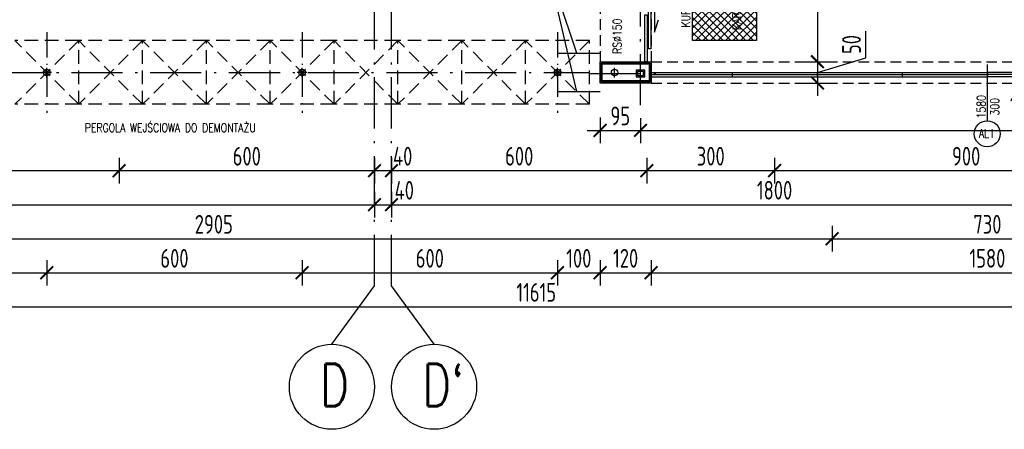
# Model space of a CAD drawing. Extents: x 153948 to 285449, y -89387 to -60195.
# Tile 26 of 100: x 253287 to 255600, y -87017 to -86054. Entities that reach past the tile are written whole.
import ezdxf
from ezdxf.enums import TextEntityAlignment as Align

# ---------------------------------------------------------------- set-up
doc = ezdxf.new("R2010")
doc.units = 0
doc.header["$LTSCALE"] = 100
doc.header["$MEASUREMENT"] = 0
doc.header["$PDMODE"] = 1
for name, pattern in [('ACAD_ISO10W100', [18.5, 12, -3, 0.5, -3]), ('DASHED2', [0.375, 0.25, -0.125]), ('HIDDEN2', [4.7625, 3.175, -1.5875])]:
    doc.linetypes.add(name, pattern=pattern)
doc.layers.get('0').update_dxf_attribs({"linetype": 'CONTINUOUS'})
doc.layers.get('DEFPOINTS').update_dxf_attribs({"linetype": 'CONTINUOUS'})
for name, color, linetype in [('ALUMINIUM', 5, 'CONTINUOUS'), ('K-STA', 2, 'CONTINUOUS'), ('NADPROŻA', 8, 'DASHED2'), ('OSIE', 8, 'ACAD_ISO10W100'), ('R-----OP', 2, 'CONTINUOUS'), ('RYNNY', 2, 'CONTINUOUS'), ('TEXT1', 2, 'CONTINUOUS'), ('WIDOK', 11, 'CONTINUOUS'), ('WYMIARY', 1, 'CONTINUOUS')]:
    doc.layers.add(name, color=color, linetype=linetype)
doc.layers.add('PANELE', color=3, linetype='CONTINUOUS', lineweight=30)
doc.styles.add('DYBY-NORMALNY-0-8-N', font='ROMANS.SHX', dxfattribs={"width": 0.8})
doc.styles.add('STYLE2', font='isocp.shx', dxfattribs={"width": 0.8})
doc.styles.add('TXT3', font='SIMPLEX.SHX', dxfattribs={"width": 0.75, "height": 40})
doc.dimstyles.new('KRESKI_100', dxfattribs={"dimscale": 20, "dimtxt": 2.2, "dimasz": 1.5, "dimexe": 1.5, "dimexo": 1.5, "dimgap": 0.6, "dimtad": 1, "dimdec": 1, "dimrnd": 0.5, "dimdsep": 46, "dimtxsty": 'STYLE2', "dimblk1": 'ARCHTICK', "dimblk2": 'ARCHTICK', "dimsah": 1, "dimcen": 2.5, "dimdle": 1.5, "dimclrd": 10, "dimclre": 10, "dimclrt": 15, "dimadec": 0, "dimazin": 0, "dimtfac": 1, "dimtdec": 1, "dimtmove": 1, "dimatfit": 3, "dimldrblk": 'ARCHTICK', "dimfxl": 1.5, "dimfxlon": 1, "dimtolj": 1, "dimtzin": 0, "dimarcsym": 0})

# ---------------------------------------------------------------- blocks, each defined once
blk = doc.blocks.new('_ARCHTICK')
at = {"color": 0, "linetype": 'ByBlock', "const_width": 0.15}
blk.add_lwpolyline([(-0.5, -0.5), (0.5, 0.5)], dxfattribs=at)
blk = doc.blocks.new('*D20')
at = {"layer": 'DEFPOINTS', "color": 0, "ltscale": 0.1, "transparency": 16777216}
for p in [(248692.9, -85703), (260307.9, -85703), (260307.9, -86729)]:
    blk.add_point(p, dxfattribs=at)
at = {"layer": 'WYMIARY', "color": 10, "lineweight": -2, "ltscale": 0.1, "transparency": 16777216}
for p, q in [((248692.9, -86699), (248692.9, -86759)), ((260307.9, -86699), (260307.9, -86759)), ((248662.9, -86729), (260337.9, -86729))]:
    blk.add_line(p, q, dxfattribs=at)
at = {"layer": 'WYMIARY', "color": 10, "lineweight": -2, "ltscale": 0.1, "transparency": 16777216, "xscale": 30, "yscale": 30, "zscale": 30, "rotation": 180}
blk.add_blockref('_ARCHTICK', (248692.9, -86729), dxfattribs=at)
at = {"layer": 'WYMIARY', "color": 10, "lineweight": -2, "ltscale": 0.1, "transparency": 16777216, "xscale": 30, "yscale": 30, "zscale": 30}
blk.add_blockref('_ARCHTICK', (260307.9, -86729), dxfattribs=at)
at = {"layer": 'WYMIARY', "color": 15, "ltscale": 0.1, "transparency": 16777216, "insert": (254500.4, -86695), "char_height": 44, "attachment_point": 5, "style": 'STYLE2'}
blk.add_mtext('\\A1;11615', dxfattribs=at)
blk = doc.blocks.new('*D22')
at = {"layer": 'DEFPOINTS', "color": 0, "ltscale": 0.1, "transparency": 16777216}
for p in [(252750.4, -86569), (253350.4, -86569), (253350.4, -86649)]:
    blk.add_point(p, dxfattribs=at)
at = {"layer": 'WYMIARY', "color": 10, "lineweight": -2, "ltscale": 0.1, "transparency": 16777216}
for p, q in [((252750.4, -86619), (252750.4, -86679)), ((253350.4, -86619), (253350.4, -86679)), ((252720.4, -86649), (253380.4, -86649))]:
    blk.add_line(p, q, dxfattribs=at)
at = {"layer": 'WYMIARY', "color": 10, "lineweight": -2, "ltscale": 0.1, "transparency": 16777216, "xscale": 30, "yscale": 30, "zscale": 30, "rotation": 180}
blk.add_blockref('_ARCHTICK', (252750.4, -86649), dxfattribs=at)
at = {"layer": 'WYMIARY', "color": 10, "lineweight": -2, "ltscale": 0.1, "transparency": 16777216, "xscale": 30, "yscale": 30, "zscale": 30}
blk.add_blockref('_ARCHTICK', (253350.4, -86649), dxfattribs=at)
at = {"layer": 'WYMIARY', "color": 15, "ltscale": 0.1, "transparency": 16777216, "insert": (253050.4, -86615), "char_height": 44, "attachment_point": 5, "style": 'STYLE2'}
blk.add_mtext('\\A1;600', dxfattribs=at)
blk = doc.blocks.new('*D23')
at = {"layer": 'DEFPOINTS', "color": 0, "ltscale": 0.1, "transparency": 16777216}
for p in [(253350.4, -86569), (253950.4, -86569), (253950.4, -86649)]:
    blk.add_point(p, dxfattribs=at)
at = {"layer": 'WYMIARY', "color": 10, "lineweight": -2, "ltscale": 0.1, "transparency": 16777216}
for p, q in [((253350.4, -86619), (253350.4, -86679)), ((253950.4, -86619), (253950.4, -86679)), ((253320.4, -86649), (253980.4, -86649))]:
    blk.add_line(p, q, dxfattribs=at)
at = {"layer": 'WYMIARY', "color": 10, "lineweight": -2, "ltscale": 0.1, "transparency": 16777216, "xscale": 30, "yscale": 30, "zscale": 30, "rotation": 180}
blk.add_blockref('_ARCHTICK', (253350.4, -86649), dxfattribs=at)
at = {"layer": 'WYMIARY', "color": 10, "lineweight": -2, "ltscale": 0.1, "transparency": 16777216, "xscale": 30, "yscale": 30, "zscale": 30}
blk.add_blockref('_ARCHTICK', (253950.4, -86649), dxfattribs=at)
at = {"layer": 'WYMIARY', "color": 15, "ltscale": 0.1, "transparency": 16777216, "insert": (253650.4, -86615), "char_height": 44, "attachment_point": 5, "style": 'STYLE2'}
blk.add_mtext('\\A1;600', dxfattribs=at)
blk = doc.blocks.new('*D24')
at = {"layer": 'DEFPOINTS', "color": 0, "ltscale": 0.1, "transparency": 16777216}
for p in [(253950.4, -86569), (254550.4, -86569), (254550.4, -86649)]:
    blk.add_point(p, dxfattribs=at)
at = {"layer": 'WYMIARY', "color": 10, "lineweight": -2, "ltscale": 0.1, "transparency": 16777216}
for p, q in [((253950.4, -86619), (253950.4, -86679)), ((254550.4, -86619), (254550.4, -86679)), ((253920.4, -86649), (254580.4, -86649))]:
    blk.add_line(p, q, dxfattribs=at)
at = {"layer": 'WYMIARY', "color": 10, "lineweight": -2, "ltscale": 0.1, "transparency": 16777216, "xscale": 30, "yscale": 30, "zscale": 30, "rotation": 180}
blk.add_blockref('_ARCHTICK', (253950.4, -86649), dxfattribs=at)
at = {"layer": 'WYMIARY', "color": 10, "lineweight": -2, "ltscale": 0.1, "transparency": 16777216, "xscale": 30, "yscale": 30, "zscale": 30}
blk.add_blockref('_ARCHTICK', (254550.4, -86649), dxfattribs=at)
at = {"layer": 'WYMIARY', "color": 15, "ltscale": 0.1, "transparency": 16777216, "insert": (254250.4, -86615), "char_height": 44, "attachment_point": 5, "style": 'STYLE2'}
blk.add_mtext('\\A1;600', dxfattribs=at)
blk = doc.blocks.new('*D25')
at = {"layer": 'DEFPOINTS', "color": 0, "ltscale": 0.1, "transparency": 16777216}
for p in [(254550.4, -86569), (254650.4, -86569), (254650.4, -86649)]:
    blk.add_point(p, dxfattribs=at)
at = {"layer": 'WYMIARY', "color": 10, "lineweight": -2, "ltscale": 0.1, "transparency": 16777216}
for p, q in [((254550.4, -86619), (254550.4, -86679)), ((254650.4, -86619), (254650.4, -86679)), ((254520.4, -86649), (254680.4, -86649))]:
    blk.add_line(p, q, dxfattribs=at)
at = {"layer": 'WYMIARY', "color": 10, "lineweight": -2, "ltscale": 0.1, "transparency": 16777216, "xscale": 30, "yscale": 30, "zscale": 30, "rotation": 180}
blk.add_blockref('_ARCHTICK', (254550.4, -86649), dxfattribs=at)
at = {"layer": 'WYMIARY', "color": 10, "lineweight": -2, "ltscale": 0.1, "transparency": 16777216, "xscale": 30, "yscale": 30, "zscale": 30}
blk.add_blockref('_ARCHTICK', (254650.4, -86649), dxfattribs=at)
at = {"layer": 'WYMIARY', "color": 15, "ltscale": 0.1, "transparency": 16777216, "insert": (254600.4, -86615), "char_height": 44, "attachment_point": 5, "style": 'STYLE2'}
blk.add_mtext('\\A1;100', dxfattribs=at)
blk = doc.blocks.new('*D26')
at = {"layer": 'DEFPOINTS', "color": 0, "ltscale": 0.1, "transparency": 16777216}
for p in [(254650.4, -86569), (254770.4, -86569), (254770.4, -86649)]:
    blk.add_point(p, dxfattribs=at)
at = {"layer": 'WYMIARY', "color": 10, "lineweight": -2, "ltscale": 0.1, "transparency": 16777216}
for p, q in [((254650.4, -86619), (254650.4, -86679)), ((254770.4, -86619), (254770.4, -86679)), ((254620.4, -86649), (254800.4, -86649))]:
    blk.add_line(p, q, dxfattribs=at)
at = {"layer": 'WYMIARY', "color": 10, "lineweight": -2, "ltscale": 0.1, "transparency": 16777216, "xscale": 30, "yscale": 30, "zscale": 30, "rotation": 180}
blk.add_blockref('_ARCHTICK', (254650.4, -86649), dxfattribs=at)
at = {"layer": 'WYMIARY', "color": 10, "lineweight": -2, "ltscale": 0.1, "transparency": 16777216, "xscale": 30, "yscale": 30, "zscale": 30}
blk.add_blockref('_ARCHTICK', (254770.4, -86649), dxfattribs=at)
at = {"layer": 'WYMIARY', "color": 15, "ltscale": 0.1, "transparency": 16777216, "insert": (254710.4, -86615), "char_height": 44, "attachment_point": 5, "style": 'STYLE2'}
blk.add_mtext('\\A1;120', dxfattribs=at)
blk = doc.blocks.new('*D27')
at = {"layer": 'DEFPOINTS', "color": 0, "ltscale": 0.1, "transparency": 16777216}
for p in [(254770.4, -86569), (256350.4, -86569), (256350.4, -86649)]:
    blk.add_point(p, dxfattribs=at)
at = {"layer": 'WYMIARY', "color": 10, "lineweight": -2, "ltscale": 0.1, "transparency": 16777216}
for p, q in [((254770.4, -86619), (254770.4, -86679)), ((256350.4, -86619), (256350.4, -86679)), ((254740.4, -86649), (256380.4, -86649))]:
    blk.add_line(p, q, dxfattribs=at)
at = {"layer": 'WYMIARY', "color": 10, "lineweight": -2, "ltscale": 0.1, "transparency": 16777216, "xscale": 30, "yscale": 30, "zscale": 30, "rotation": 180}
blk.add_blockref('_ARCHTICK', (254770.4, -86649), dxfattribs=at)
at = {"layer": 'WYMIARY', "color": 10, "lineweight": -2, "ltscale": 0.1, "transparency": 16777216, "xscale": 30, "yscale": 30, "zscale": 30}
blk.add_blockref('_ARCHTICK', (256350.4, -86649), dxfattribs=at)
at = {"layer": 'WYMIARY', "color": 15, "ltscale": 0.1, "transparency": 16777216, "insert": (255560.4, -86615), "char_height": 44, "attachment_point": 5, "style": 'STYLE2'}
blk.add_mtext('\\A1;1580', dxfattribs=at)
blk = doc.blocks.new('*D38')
at = {"layer": 'DEFPOINTS', "color": 0, "ltscale": 0.1, "transparency": 16777216}
for p in [(252290.4, -86489), (255195.4, -86489), (255195.4, -86569)]:
    blk.add_point(p, dxfattribs=at)
at = {"layer": 'WYMIARY', "color": 10, "lineweight": -2, "ltscale": 0.1, "transparency": 16777216}
for p, q in [((252290.4, -86539), (252290.4, -86599)), ((255195.4, -86539), (255195.4, -86599)), ((252260.4, -86569), (255225.4, -86569))]:
    blk.add_line(p, q, dxfattribs=at)
at = {"layer": 'WYMIARY', "color": 10, "lineweight": -2, "ltscale": 0.1, "transparency": 16777216, "xscale": 30, "yscale": 30, "zscale": 30, "rotation": 180}
blk.add_blockref('_ARCHTICK', (252290.4, -86569), dxfattribs=at)
at = {"layer": 'WYMIARY', "color": 10, "lineweight": -2, "ltscale": 0.1, "transparency": 16777216, "xscale": 30, "yscale": 30, "zscale": 30}
blk.add_blockref('_ARCHTICK', (255195.4, -86569), dxfattribs=at)
at = {"layer": 'WYMIARY', "color": 15, "ltscale": 0.1, "transparency": 16777216, "insert": (253742.9, -86535), "char_height": 44, "attachment_point": 5, "style": 'STYLE2'}
blk.add_mtext('\\A1;2905', dxfattribs=at)
blk = doc.blocks.new('*D39')
at = {"layer": 'DEFPOINTS', "color": 0, "ltscale": 0.1, "transparency": 16777216}
for p in [(255195.4, -86489), (255925.4, -86489), (255925.4, -86569)]:
    blk.add_point(p, dxfattribs=at)
at = {"layer": 'WYMIARY', "color": 10, "lineweight": -2, "ltscale": 0.1, "transparency": 16777216}
for p, q in [((255195.4, -86539), (255195.4, -86599)), ((255925.4, -86539), (255925.4, -86599)), ((255165.4, -86569), (255955.4, -86569))]:
    blk.add_line(p, q, dxfattribs=at)
at = {"layer": 'WYMIARY', "color": 10, "lineweight": -2, "ltscale": 0.1, "transparency": 16777216, "xscale": 30, "yscale": 30, "zscale": 30, "rotation": 180}
blk.add_blockref('_ARCHTICK', (255195.4, -86569), dxfattribs=at)
at = {"layer": 'WYMIARY', "color": 10, "lineweight": -2, "ltscale": 0.1, "transparency": 16777216, "xscale": 30, "yscale": 30, "zscale": 30}
blk.add_blockref('_ARCHTICK', (255925.4, -86569), dxfattribs=at)
at = {"layer": 'WYMIARY', "color": 15, "ltscale": 0.1, "transparency": 16777216, "insert": (255560.4, -86535), "char_height": 44, "attachment_point": 5, "style": 'STYLE2'}
blk.add_mtext('\\A1;730', dxfattribs=at)
blk = doc.blocks.new('*D44')
at = {"layer": 'DEFPOINTS', "color": 0, "ltscale": 0.1, "transparency": 16777216}
for p in [(252320.4, -86409), (254120.4, -86409), (254120.4, -86489)]:
    blk.add_point(p, dxfattribs=at)
at = {"layer": 'WYMIARY', "color": 10, "lineweight": -2, "ltscale": 0.1, "transparency": 16777216}
for p, q in [((252320.4, -86459), (252320.4, -86519)), ((254120.4, -86459), (254120.4, -86519)), ((252290.4, -86489), (254150.4, -86489))]:
    blk.add_line(p, q, dxfattribs=at)
at = {"layer": 'WYMIARY', "color": 10, "lineweight": -2, "ltscale": 0.1, "transparency": 16777216, "xscale": 30, "yscale": 30, "zscale": 30, "rotation": 180}
blk.add_blockref('_ARCHTICK', (252320.4, -86489), dxfattribs=at)
at = {"layer": 'WYMIARY', "color": 10, "lineweight": -2, "ltscale": 0.1, "transparency": 16777216, "xscale": 30, "yscale": 30, "zscale": 30}
blk.add_blockref('_ARCHTICK', (254120.4, -86489), dxfattribs=at)
at = {"layer": 'WYMIARY', "color": 15, "ltscale": 0.1, "transparency": 16777216, "insert": (253220.4, -86455), "char_height": 44, "attachment_point": 5, "style": 'STYLE2'}
blk.add_mtext('\\A1;1800', dxfattribs=at)
blk = doc.blocks.new('*D45')
at = {"layer": 'DEFPOINTS', "color": 0, "ltscale": 0.1, "transparency": 16777216}
for p in [(254120.4, -86409), (254160.4, -86409), (254160.4, -86489)]:
    blk.add_point(p, dxfattribs=at)
at = {"layer": 'WYMIARY', "color": 10, "lineweight": -2, "ltscale": 0.1, "transparency": 16777216}
for p, q in [((254120.4, -86459), (254120.4, -86519)), ((254160.4, -86459), (254160.4, -86519)), ((254090.4, -86489), (254190.4, -86489))]:
    blk.add_line(p, q, dxfattribs=at)
at = {"layer": 'WYMIARY', "color": 10, "lineweight": -2, "ltscale": 0.1, "transparency": 16777216, "xscale": 30, "yscale": 30, "zscale": 30, "rotation": 180}
blk.add_blockref('_ARCHTICK', (254120.4, -86489), dxfattribs=at)
at = {"layer": 'WYMIARY', "color": 10, "lineweight": -2, "ltscale": 0.1, "transparency": 16777216, "xscale": 30, "yscale": 30, "zscale": 30}
blk.add_blockref('_ARCHTICK', (254160.4, -86489), dxfattribs=at)
at = {"layer": 'WYMIARY', "color": 15, "ltscale": 0.1, "transparency": 16777216, "insert": (254190.4, -86455), "char_height": 44, "attachment_point": 5, "style": 'STYLE2'}
blk.add_mtext('\\A1;40', dxfattribs=at)
blk = doc.blocks.new('*D46')
at = {"layer": 'DEFPOINTS', "color": 0, "ltscale": 0.1, "transparency": 16777216}
for p in [(254160.4, -86409), (255960.4, -86409), (255960.4, -86489)]:
    blk.add_point(p, dxfattribs=at)
at = {"layer": 'WYMIARY', "color": 10, "lineweight": -2, "ltscale": 0.1, "transparency": 16777216}
for p, q in [((254160.4, -86459), (254160.4, -86519)), ((255960.4, -86459), (255960.4, -86519)), ((254130.4, -86489), (255990.4, -86489))]:
    blk.add_line(p, q, dxfattribs=at)
at = {"layer": 'WYMIARY', "color": 10, "lineweight": -2, "ltscale": 0.1, "transparency": 16777216, "xscale": 30, "yscale": 30, "zscale": 30, "rotation": 180}
blk.add_blockref('_ARCHTICK', (254160.4, -86489), dxfattribs=at)
at = {"layer": 'WYMIARY', "color": 10, "lineweight": -2, "ltscale": 0.1, "transparency": 16777216, "xscale": 30, "yscale": 30, "zscale": 30}
blk.add_blockref('_ARCHTICK', (255960.4, -86489), dxfattribs=at)
at = {"layer": 'WYMIARY', "color": 15, "ltscale": 0.1, "transparency": 16777216, "insert": (255060.4, -86455), "char_height": 44, "attachment_point": 5, "style": 'STYLE2'}
blk.add_mtext('\\A1;1800', dxfattribs=at)
blk = doc.blocks.new('*D58')
at = {"layer": 'DEFPOINTS', "color": 0, "ltscale": 0.1, "transparency": 16777216}
for p in [(255060.4, -86329), (255960.4, -86329), (255060.4, -86409)]:
    blk.add_point(p, dxfattribs=at)
at = {"layer": 'WYMIARY', "color": 10, "lineweight": -2, "ltscale": 0.1, "transparency": 16777216}
for p, q in [((255060.4, -86379), (255060.4, -86439)), ((255960.4, -86379), (255960.4, -86439)), ((255990.4, -86409), (255030.4, -86409))]:
    blk.add_line(p, q, dxfattribs=at)
at = {"layer": 'WYMIARY', "color": 10, "lineweight": -2, "ltscale": 0.1, "transparency": 16777216, "xscale": 30, "yscale": 30, "zscale": 30, "rotation": 180}
blk.add_blockref('_ARCHTICK', (255060.4, -86409), dxfattribs=at)
at = {"layer": 'WYMIARY', "color": 10, "lineweight": -2, "ltscale": 0.1, "transparency": 16777216, "xscale": 30, "yscale": 30, "zscale": 30}
blk.add_blockref('_ARCHTICK', (255960.4, -86409), dxfattribs=at)
at = {"layer": 'WYMIARY', "color": 15, "ltscale": 0.1, "transparency": 16777216, "insert": (255510.4, -86375), "char_height": 44, "attachment_point": 5, "style": 'STYLE2'}
blk.add_mtext('\\A1;900', dxfattribs=at)
blk = doc.blocks.new('*D59')
at = {"layer": 'DEFPOINTS', "color": 0, "ltscale": 0.1, "transparency": 16777216}
for p in [(254760.4, -86329), (255060.4, -86329), (254760.4, -86409)]:
    blk.add_point(p, dxfattribs=at)
at = {"layer": 'WYMIARY', "color": 10, "lineweight": -2, "ltscale": 0.1, "transparency": 16777216}
for p, q in [((254760.4, -86379), (254760.4, -86439)), ((255060.4, -86379), (255060.4, -86439)), ((255090.4, -86409), (254730.4, -86409))]:
    blk.add_line(p, q, dxfattribs=at)
at = {"layer": 'WYMIARY', "color": 10, "lineweight": -2, "ltscale": 0.1, "transparency": 16777216, "xscale": 30, "yscale": 30, "zscale": 30, "rotation": 180}
blk.add_blockref('_ARCHTICK', (254760.4, -86409), dxfattribs=at)
at = {"layer": 'WYMIARY', "color": 10, "lineweight": -2, "ltscale": 0.1, "transparency": 16777216, "xscale": 30, "yscale": 30, "zscale": 30}
blk.add_blockref('_ARCHTICK', (255060.4, -86409), dxfattribs=at)
at = {"layer": 'WYMIARY', "color": 15, "ltscale": 0.1, "transparency": 16777216, "insert": (254910.4, -86375), "char_height": 44, "attachment_point": 5, "style": 'STYLE2'}
blk.add_mtext('\\A1;300', dxfattribs=at)
blk = doc.blocks.new('*D60')
at = {"layer": 'DEFPOINTS', "color": 0, "ltscale": 0.1, "transparency": 16777216}
for p in [(254760.4, -85050), (254160.4, -86329), (254160.4, -86409)]:
    blk.add_point(p, dxfattribs=at)
at = {"layer": 'WYMIARY', "color": 10, "lineweight": -2, "ltscale": 0.1, "transparency": 16777216}
for p, q in [((254160.4, -86379), (254160.4, -86439)), ((254760.4, -86379), (254760.4, -86439)), ((254790.4, -86409), (254130.4, -86409))]:
    blk.add_line(p, q, dxfattribs=at)
at = {"layer": 'WYMIARY', "color": 10, "lineweight": -2, "ltscale": 0.1, "transparency": 16777216, "xscale": 30, "yscale": 30, "zscale": 30, "rotation": 180}
blk.add_blockref('_ARCHTICK', (254160.4, -86409), dxfattribs=at)
at = {"layer": 'WYMIARY', "color": 10, "lineweight": -2, "ltscale": 0.1, "transparency": 16777216, "xscale": 30, "yscale": 30, "zscale": 30}
blk.add_blockref('_ARCHTICK', (254760.4, -86409), dxfattribs=at)
at = {"layer": 'WYMIARY', "color": 15, "ltscale": 0.1, "transparency": 16777216, "insert": (254460.4, -86375), "char_height": 44, "attachment_point": 5, "style": 'STYLE2'}
blk.add_mtext('\\A1;600', dxfattribs=at)
blk = doc.blocks.new('*D61')
at = {"layer": 'DEFPOINTS', "color": 0, "ltscale": 0.1, "transparency": 16777216}
for p in [(254120.4, -86329), (254160.4, -86329), (254120.4, -86409)]:
    blk.add_point(p, dxfattribs=at)
at = {"layer": 'WYMIARY', "color": 10, "lineweight": -2, "ltscale": 0.1, "transparency": 16777216}
for p, q in [((254120.4, -86379), (254120.4, -86439)), ((254160.4, -86379), (254160.4, -86439)), ((254190.4, -86409), (254090.4, -86409))]:
    blk.add_line(p, q, dxfattribs=at)
at = {"layer": 'WYMIARY', "color": 10, "lineweight": -2, "ltscale": 0.1, "transparency": 16777216, "xscale": 30, "yscale": 30, "zscale": 30, "rotation": 180}
blk.add_blockref('_ARCHTICK', (254120.4, -86409), dxfattribs=at)
at = {"layer": 'WYMIARY', "color": 10, "lineweight": -2, "ltscale": 0.1, "transparency": 16777216, "xscale": 30, "yscale": 30, "zscale": 30}
blk.add_blockref('_ARCHTICK', (254160.4, -86409), dxfattribs=at)
at = {"layer": 'WYMIARY', "color": 15, "ltscale": 0.1, "transparency": 16777216, "insert": (254186.6, -86375), "char_height": 44, "attachment_point": 5, "style": 'STYLE2'}
blk.add_mtext('\\A1;40', dxfattribs=at)
blk = doc.blocks.new('*D62')
at = {"layer": 'DEFPOINTS', "color": 0, "ltscale": 0.1, "transparency": 16777216}
for p in [(253520.4, -86329), (254120.4, -86329), (253520.4, -86409)]:
    blk.add_point(p, dxfattribs=at)
at = {"layer": 'WYMIARY', "color": 10, "lineweight": -2, "ltscale": 0.1, "transparency": 16777216}
for p, q in [((253520.4, -86379), (253520.4, -86439)), ((254120.4, -86379), (254120.4, -86439)), ((254150.4, -86409), (253490.4, -86409))]:
    blk.add_line(p, q, dxfattribs=at)
at = {"layer": 'WYMIARY', "color": 10, "lineweight": -2, "ltscale": 0.1, "transparency": 16777216, "xscale": 30, "yscale": 30, "zscale": 30, "rotation": 180}
blk.add_blockref('_ARCHTICK', (253520.4, -86409), dxfattribs=at)
at = {"layer": 'WYMIARY', "color": 10, "lineweight": -2, "ltscale": 0.1, "transparency": 16777216, "xscale": 30, "yscale": 30, "zscale": 30}
blk.add_blockref('_ARCHTICK', (254120.4, -86409), dxfattribs=at)
at = {"layer": 'WYMIARY', "color": 15, "ltscale": 0.1, "transparency": 16777216, "insert": (253820.4, -86375), "char_height": 44, "attachment_point": 5, "style": 'STYLE2'}
blk.add_mtext('\\A1;600', dxfattribs=at)
blk = doc.blocks.new('*D63')
at = {"layer": 'DEFPOINTS', "color": 0, "ltscale": 0.1, "transparency": 16777216}
for p in [(252920.4, -86329), (253520.4, -86329), (252920.4, -86409)]:
    blk.add_point(p, dxfattribs=at)
at = {"layer": 'WYMIARY', "color": 10, "lineweight": -2, "ltscale": 0.1, "transparency": 16777216}
for p, q in [((252920.4, -86379), (252920.4, -86439)), ((253520.4, -86379), (253520.4, -86439)), ((253550.4, -86409), (252890.4, -86409))]:
    blk.add_line(p, q, dxfattribs=at)
at = {"layer": 'WYMIARY', "color": 10, "lineweight": -2, "ltscale": 0.1, "transparency": 16777216, "xscale": 30, "yscale": 30, "zscale": 30, "rotation": 180}
blk.add_blockref('_ARCHTICK', (252920.4, -86409), dxfattribs=at)
at = {"layer": 'WYMIARY', "color": 10, "lineweight": -2, "ltscale": 0.1, "transparency": 16777216, "xscale": 30, "yscale": 30, "zscale": 30}
blk.add_blockref('_ARCHTICK', (253520.4, -86409), dxfattribs=at)
at = {"layer": 'WYMIARY', "color": 15, "ltscale": 0.1, "transparency": 16777216, "insert": (253220.4, -86375), "char_height": 44, "attachment_point": 5, "style": 'STYLE2'}
blk.add_mtext('\\A1;600', dxfattribs=at)
blk = doc.blocks.new('*D71')
at = {"layer": 'DEFPOINTS', "color": 0, "ltscale": 0.1, "transparency": 16777216}
for p in [(255079.3, -85753), (255079.3, -86153), (255161.1, -86153)]:
    blk.add_point(p, dxfattribs=at)
at = {"layer": 'WYMIARY', "color": 10, "lineweight": -2, "ltscale": 0.1, "transparency": 16777216}
for p, q in [((255161.1, -85723), (255161.1, -86183)), ((255131.1, -85753), (255191.1, -85753)), ((255131.1, -86153), (255191.1, -86153))]:
    blk.add_line(p, q, dxfattribs=at)
at = {"layer": 'WYMIARY', "color": 10, "lineweight": -2, "ltscale": 0.1, "transparency": 16777216, "xscale": 30, "yscale": 30, "zscale": 30}
for p, rotation in [((255161.1, -85753), 90), ((255161.1, -86153), 270)]:
    blk.add_blockref('_ARCHTICK', p, dxfattribs=dict(at, rotation=rotation))
at = {"layer": 'WYMIARY', "color": 15, "ltscale": 0.1, "transparency": 16777216, "insert": (255127.1, -85953), "char_height": 44, "attachment_point": 5, "rotation": 90, "style": 'STYLE2'}
blk.add_mtext('\\A1;400', dxfattribs=at)
blk = doc.blocks.new('*D72')
at = {"layer": 'DEFPOINTS', "color": 0, "ltscale": 0.1, "transparency": 16777216}
for p in [(255079.3, -86153), (255079.3, -86203), (255161.1, -86203)]:
    blk.add_point(p, dxfattribs=at)
at = {"layer": 'WYMIARY', "color": 10, "lineweight": -2, "ltscale": 0.1, "transparency": 16777216}
for p, q in [((255275.1, -86143.8), (255275.1, -86081.1)), ((255161.1, -86123), (255161.1, -86233)), ((255161.1, -86178), (255275.1, -86143.8)), ((255131.1, -86153), (255191.1, -86153)), ((255131.1, -86203), (255191.1, -86203))]:
    blk.add_line(p, q, dxfattribs=at)
at = {"layer": 'WYMIARY', "color": 10, "lineweight": -2, "ltscale": 0.1, "transparency": 16777216, "xscale": 30, "yscale": 30, "zscale": 30}
for p, rotation in [((255161.1, -86153), 90), ((255161.1, -86203), 270)]:
    blk.add_blockref('_ARCHTICK', p, dxfattribs=dict(at, rotation=rotation))
at = {"layer": 'WYMIARY', "color": 15, "ltscale": 0.1, "transparency": 16777216, "insert": (255241.1, -86112.5), "char_height": 44, "attachment_point": 5, "rotation": 90, "style": 'STYLE2'}
blk.add_mtext('\\A1;50', dxfattribs=at)
blk = doc.blocks.new('*D372')
at = {"layer": 'DEFPOINTS', "color": 0, "ltscale": 0.1, "transparency": 16777216}
for p in [(254650.4, -86203), (254745.4, -86255.2), (254745.4, -86314.3)]:
    blk.add_point(p, dxfattribs=at)
at = {"layer": 'WYMIARY', "color": 10, "lineweight": -2, "ltscale": 0.1, "transparency": 16777216}
for p, q in [((254650.4, -86284.3), (254650.4, -86344.3)), ((254745.4, -86285.2), (254745.4, -86344.3)), ((254620.4, -86314.3), (254775.4, -86314.3))]:
    blk.add_line(p, q, dxfattribs=at)
at = {"layer": 'WYMIARY', "color": 10, "lineweight": -2, "ltscale": 0.1, "transparency": 16777216, "xscale": 30, "yscale": 30, "zscale": 30, "rotation": 180}
blk.add_blockref('_ARCHTICK', (254650.4, -86314.3), dxfattribs=at)
at = {"layer": 'WYMIARY', "color": 10, "lineweight": -2, "ltscale": 0.1, "transparency": 16777216, "xscale": 30, "yscale": 30, "zscale": 30}
blk.add_blockref('_ARCHTICK', (254745.4, -86314.3), dxfattribs=at)
at = {"layer": 'WYMIARY', "color": 15, "ltscale": 0.1, "transparency": 16777216, "insert": (254697.9, -86280.3), "char_height": 44, "attachment_point": 5, "style": 'STYLE2'}
blk.add_mtext('\\A1;95', dxfattribs=at)
blk = doc.blocks.new('*D373')
at = {"layer": 'DEFPOINTS', "color": 0, "ltscale": 0.1, "transparency": 16777216}
for p in [(254745.4, -86255.2), (256375.4, -86255.2), (256375.4, -86314.3)]:
    blk.add_point(p, dxfattribs=at)
at = {"layer": 'WYMIARY', "color": 10, "lineweight": -2, "ltscale": 0.1, "transparency": 16777216}
for p, q in [((254745.4, -86285.2), (254745.4, -86344.3)), ((256375.4, -86285.2), (256375.4, -86344.3)), ((254715.4, -86314.3), (256405.4, -86314.3))]:
    blk.add_line(p, q, dxfattribs=at)
at = {"layer": 'WYMIARY', "color": 10, "lineweight": -2, "ltscale": 0.1, "transparency": 16777216, "xscale": 30, "yscale": 30, "zscale": 30, "rotation": 180}
blk.add_blockref('_ARCHTICK', (254745.4, -86314.3), dxfattribs=at)
at = {"layer": 'WYMIARY', "color": 10, "lineweight": -2, "ltscale": 0.1, "transparency": 16777216, "xscale": 30, "yscale": 30, "zscale": 30}
blk.add_blockref('_ARCHTICK', (256375.4, -86314.3), dxfattribs=at)
at = {"layer": 'WYMIARY', "color": 15, "ltscale": 0.1, "transparency": 16777216, "insert": (255654.6, -86254.8), "char_height": 44, "attachment_point": 5, "style": 'STYLE2'}
blk.add_mtext('\\A1;1630', dxfattribs=at)

msp = doc.modelspace()

# ---------------------------------------------------------------- hatches: boundary and pattern name
at = {"layer": 'WIDOK'}
h = msp.add_hatch(dxfattribs=at)
h.set_pattern_fill('ANSI37', color=9, scale=100, style=0)
h.set_pattern_definition([(45, (250867.691, -83303.677), (-8.838835, 8.838835), []), (135, (250867.691, -83303.677), (-8.838835, -8.838835), [])])
h.paths.add_polyline_path([(254867.78, -85803.05), (254867.78, -86103.05), (255017.78, -86103.05), (255017.78, -85803.05)])
h.paths.add_polyline_path([(254986.54, -86096.74), (254986.54, -85811.69), (254956.54, -85811.69), (254956.54, -86096.74)], flags=24)
h.paths.add_polyline_path([(254956.22, -86034.64), (254956.22, -85873.79), (254926.22, -85873.79), (254926.22, -86034.64)], flags=24)
h.paths.add_polyline_path([(254925.01, -86037.69), (254925.01, -85870.74), (254895.01, -85870.74), (254895.01, -86037.69)], flags=24)

# ---------------------------------------------------------------- linework, layer by layer
at = {"layer": 'ALUMINIUM', "linetype": 'Continuous', "ltscale": 0.1}
for p, q in [((254778.16, -85995.57), (254778.16, -86083.81)), ((254778.16, -86083.81), (254787.28, -86054.36))]:
    msp.add_line(p, q, dxfattribs=at)
at = {"layer": 'ALUMINIUM', "ltscale": 0.1}
for p, q in [((254770.4, -86178.05), (254960.4, -86178.05)), ((254770.4, -86183.05), (254960.4, -86183.05)), ((254770.4, -86188.05), (254960.4, -86188.05)), ((254770.4, -86188.05), (254770.4, -86198.05)), ((254770.4, -86188.05), (254770.4, -86198.05)), ((254960.4, -86178.05), (254960.4, -86188.05)), ((254960.4, -86178.05), (254960.4, -86188.05)), ((254960.4, -86178.05), (254960.4, -86188.05)), ((254960.4, -86178.05), (254960.4, -86188.05)), ((254960.4, -86178.05), (255160.4, -86178.05)), ((254960.4, -86178.05), (254960.4, -86188.05)), ((254960.4, -86183.05), (255160.4, -86183.05)), ((254960.4, -86188.05), (255160.4, -86188.05)), ((255160.4, -86178.05), (255160.4, -86188.05)), ((255160.4, -86178.05), (255160.4, -86188.05)), ((255160.4, -86178.05), (255160.4, -86188.05)), ((255160.4, -86178.05), (255160.4, -86188.05)), ((255160.4, -86178.05), (255360.4, -86178.05)), ((255160.4, -86178.05), (255160.4, -86188.05)), ((255160.4, -86178.05), (255160.4, -86188.05)), ((255160.4, -86178.05), (255160.4, -86188.05)), ((255160.4, -86178.05), (255160.4, -86188.05)), ((255160.4, -86178.05), (255160.4, -86188.05)), ((255160.4, -86183.05), (255360.4, -86183.05)), ((255160.4, -86188.05), (255360.4, -86188.05)), ((255360.4, -86178.05), (255360.4, -86188.05)), ((255360.4, -86178.05), (255360.4, -86188.05)), ((255360.4, -86178.05), (255360.4, -86188.05)), ((255360.4, -86178.05), (255360.4, -86188.05)), ((255360.4, -86178.05), (255360.4, -86188.05)), ((255360.4, -86178.05), (255360.4, -86188.05)), ((255360.4, -86178.05), (255360.4, -86188.05)), ((255360.4, -86178.05), (255360.4, -86188.05)), ((255360.4, -86178.05), (255360.4, -86188.05)), ((255360.4, -86178.05), (255360.4, -86188.05)), ((255360.4, -86178.05), (255360.4, -86188.05)), ((255360.4, -86178.05), (255360.4, -86188.05)), ((255360.4, -86178.05), (255360.4, -86188.05)), ((255360.4, -86178.05), (255360.4, -86188.05)), ((255360.4, -86178.05), (255360.4, -86188.05)), ((255360.4, -86178.05), (255360.4, -86188.05)), ((255360.4, -86178.05), (255360.4, -86188.05)), ((255360.4, -86178.05), (255360.4, -86188.05)), ((255360.4, -86178.05), (255360.4, -86188.05)), ((255360.4, -86178.05), (255360.4, -86188.05)), ((255360.4, -86178.05), (255360.4, -86188.05)), ((255360.4, -86178.05), (255360.4, -86188.05)), ((255360.4, -86178.05), (255560.4, -86178.05)), ((255360.4, -86183.05), (255560.4, -86183.05)), ((255360.4, -86188.05), (255560.4, -86188.05)), ((255560.4, -86178.05), (255560.4, -86188.05)), ((255560.4, -86178.05), (255560.4, -86188.05)), ((255560.4, -86178.05), (255560.4, -86188.05)), ((255560.4, -86178.05), (255560.4, -86188.05)), ((255560.4, -86178.05), (255560.4, -86188.05)), ((255560.4, -86178.05), (255560.4, -86188.05)), ((255560.4, -86178.05), (255560.4, -86188.05)), ((255560.4, -86178.05), (255560.4, -86188.05)), ((255560.4, -86178.05), (255560.4, -86188.05)), ((255560.4, -86178.05), (255560.4, -86188.05)), ((255560.4, -86178.05), (255560.4, -86188.05)), ((255560.4, -86178.05), (255560.4, -86188.05)), ((255560.4, -86178.05), (255560.4, -86188.05)), ((255760.4, -86178.05), (255560.4, -86178.05)), ((255560.4, -86178.05), (255560.4, -86188.05)), ((255560.4, -86178.05), (255560.4, -86188.05)), ((255560.4, -86178.05), (255560.4, -86188.05)), ((255560.4, -86178.05), (255560.4, -86188.05)), ((255560.4, -86178.05), (255560.4, -86188.05)), ((255560.4, -86178.05), (255560.4, -86188.05)), ((255560.4, -86178.05), (255560.4, -86188.05)), ((255560.4, -86178.05), (255560.4, -86188.05)), ((255560.4, -86178.05), (255560.4, -86188.05)), ((255560.4, -86178.05), (255560.4, -86188.05)), ((255560.4, -86178.05), (255560.4, -86188.05)), ((255560.4, -86178.05), (255560.4, -86188.05)), ((255560.4, -86178.05), (255560.4, -86188.05)), ((255760.4, -86183.05), (255560.4, -86183.05)), ((255760.4, -86188.05), (255560.4, -86188.05))]:
    msp.add_line(p, q, dxfattribs=at)
at = {"layer": 'ALUMINIUM'}
for points in [[(254755.4, -86153.05), (254755.4, -86043.05), (254761, -86043.05), (254761, -86153.05)], [(254764.31, -86122.33), (254764.31, -86032.33), (254769.9, -86032.33), (254769.9, -86122.33)]]:
    msp.add_lwpolyline(points, close=True, dxfattribs=at)
at = {"layer": 'K-STA', "color": 3, "linetype": 'HIDDEN2', "ltscale": 0.1}
for p, q in [((253425.4, -86103.05), (253275.4, -86253.05)), ((253425.4, -86103.05), (253275.4, -86103.05)), ((253425.4, -86253.05), (253275.4, -86103.05)), ((253425.4, -86253.05), (253425.4, -86103.05)), ((253425.4, -86253.05), (253425.4, -86103.05)), ((253575.4, -86253.05), (253425.4, -86103.05)), ((253575.4, -86103.05), (253425.4, -86253.05)), ((253575.4, -86103.05), (253425.4, -86103.05)), ((253725.4, -86103.05), (253575.4, -86253.05)), ((253725.4, -86103.05), (253575.4, -86103.05)), ((253725.4, -86253.05), (253575.4, -86103.05)), ((253575.4, -86253.05), (253575.4, -86103.05)), ((253725.4, -86253.05), (253725.4, -86103.05)), ((253875.4, -86253.05), (253725.4, -86103.05)), ((253875.4, -86103.05), (253725.4, -86103.05)), ((253875.4, -86103.05), (253725.4, -86253.05)), ((254025.4, -86103.05), (253875.4, -86253.05)), ((254025.4, -86103.05), (253875.4, -86103.05)), ((254025.4, -86253.05), (253875.4, -86103.05)), ((253875.4, -86253.05), (253875.4, -86103.05)), ((253875.4, -86253.05), (253875.4, -86103.05)), ((254025.4, -86253.05), (254025.4, -86103.05)), ((254175.4, -86103.05), (254025.4, -86103.05)), ((254175.4, -86103.05), (254025.4, -86253.05)), ((254175.4, -86253.05), (254025.4, -86103.05)), ((254025.4, -86253.05), (254025.4, -86103.05)), ((254175.4, -86253.05), (254175.4, -86103.05)), ((254325.4, -86253.05), (254175.4, -86103.05)), ((254325.4, -86103.05), (254175.4, -86103.05)), ((254325.4, -86103.05), (254175.4, -86253.05)), ((254475.4, -86103.05), (254325.4, -86253.05)), ((254475.4, -86103.05), (254325.4, -86103.05)), ((254475.4, -86253.05), (254325.4, -86103.05)), ((254325.4, -86253.05), (254325.4, -86103.05)), ((254475.4, -86253.05), (254475.4, -86103.05)), ((254475.4, -86253.05), (254475.4, -86103.05)), ((254625.4, -86253.05), (254475.4, -86103.05)), ((254625.4, -86103.05), (254475.4, -86103.05)), ((254625.4, -86103.05), (254475.4, -86253.05)), ((254625.4, -86253.05), (254625.4, -86103.05)), ((253425.4, -86253.05), (253275.4, -86253.05)), ((253575.4, -86253.05), (253425.4, -86253.05)), ((253725.4, -86253.05), (253575.4, -86253.05)), ((253875.4, -86253.05), (253725.4, -86253.05)), ((254025.4, -86253.05), (253875.4, -86253.05)), ((254175.4, -86253.05), (254025.4, -86253.05)), ((254325.4, -86253.05), (254175.4, -86253.05)), ((254475.4, -86253.05), (254325.4, -86253.05)), ((254625.4, -86253.05), (254475.4, -86253.05))]:
    msp.add_line(p, q, dxfattribs=at)
at = {"layer": 'K-STA', "color": 7}
for p, q in [((254550.4, -86132.94), (254650.44, -86132.94)), ((254550.4, -86223.15), (254650.44, -86223.15))]:
    msp.add_line(p, q, dxfattribs=at)
at = {"layer": 'K-STA'}
for points in [[(254735.4, -86188.05), (254755.4, -86188.05), (254755.4, -86173.05), (254735.4, -86173.05)], [(254738.4, -86185.05), (254752.4, -86185.05), (254752.4, -86176.05), (254738.4, -86176.05)]]:
    msp.add_lwpolyline(points, close=True, dxfattribs=at)
at = {"layer": 'NADPROŻA'}
for p, q in [((254650.4, -85753.05), (254650.4, -86153.05)), ((254770.4, -85753.05), (254770.4, -86153.05)), ((254770.4, -86153.05), (256350.4, -86153.05)), ((254770.4, -86203.05), (256350.4, -86203.05))]:
    msp.add_line(p, q, dxfattribs=at)
at = {"layer": 'OSIE', "ltscale": 0.1}
for p, q in [((254120.4, -86679.55), (254120.4, -73374.65)), ((254160.4, -86679.55), (254160.4, -73374.65)), ((254745.4, -86255.21), (254745.4, -85644.89)), ((253350.4, -86189.81), (253350.4, -86167.01)), ((253950.4, -86189.81), (253950.4, -86167.01)), ((254550.4, -86189.81), (254550.4, -86167.01)), ((254684.35, -86189.81), (254684.35, -86167.01)), ((252483.42, -86178.05), (254625.4, -86178.05)), ((253361.8, -86178.05), (253339.01, -86178.05)), ((253961.8, -86178.05), (253939.01, -86178.05)), ((254561.8, -86178.05), (254539.01, -86178.05)), ((254626.34, -86180.55), (254794.33, -86180.55))]:
    msp.add_line(p, q, dxfattribs=at)
at = {"layer": 'OSIE', "ltscale": 0.05}
for p, q in [((253350.4, -86083.05), (253350.4, -86273.05)), ((253950.4, -86083.05), (253950.4, -86273.05)), ((254550.4, -86083.05), (254550.4, -86273.05))]:
    msp.add_line(p, q, dxfattribs=at)
at = {"layer": 'PANELE', "ltscale": 0.5}
for points in [[(254770.4, -86153.05), (254770.4, -86203.05), (254650.4, -86203.05), (254650.4, -86153.05)], [(254767.4, -86156.05), (254767.4, -86200.05), (254653.4, -86200.05), (254653.4, -86156.05)], [(254765.4, -86158.05), (254765.4, -86198.05), (254655.4, -86198.05), (254655.4, -86158.05)]]:
    msp.add_lwpolyline(points, close=True, dxfattribs=at)
at = {"layer": 'R-----OP'}
for p in [(254595.5, -86223.15), (254595.5, -86132.94)]:
    msp.add_line(p, (254526.1, -85923), dxfattribs=at)
at = {"layer": 'R-----OP', "color": 2}
msp.add_lwpolyline([(255560.4, -86292.23), (255560.4, -86159.64)], dxfattribs=at)
msp.add_circle((255559.96, -86322.23), 30.56, dxfattribs=at)
at = {"layer": 'RYNNY', "ltscale": 0.1}
for centre in [(253350.4, -86178.05), (253950.4, -86178.05), (254550.4, -86178.05), (254684.35, -86178.05)]:
    msp.add_circle(centre, 7.5, dxfattribs=at)
at = {"layer": 'TEXT1'}
for p, q in [((254020.4, -86816.91), (254120.4, -86679.55)), ((254260.4, -86816.91), (254160.4, -86679.55))]:
    msp.add_line(p, q, dxfattribs=at)
for centre in [(254020.4, -86916.91), (254260.4, -86916.91)]:
    msp.add_circle(centre, 100, dxfattribs=at)
at = {"layer": 'WIDOK', "color": 9}
msp.add_lwpolyline([(254867.78, -85803.05), (255017.78, -85803.05), (255017.78, -86103.05), (254867.78, -86103.05)], close=True, dxfattribs=at)

# ---------------------------------------------------------------- texts
at = {"layer": 'R-----OP', "color": 2, "style": 'DYBY-NORMALNY-0-8-N', "width": 0.8}
for s, p in [('KURTYNA POWIETRZNA', (254852.04, -85954.21)), ('KARO RINGGUMMIMATTA', (254971.54, -85954.21)), ('RS%%c150', (254690.74, -86092.93)), ('1580', (255545.91, -86258.71)), ('300', (255577.79, -86258.71))]:
    msp.add_text(s, height=20, rotation=90, dxfattribs=at).set_placement(p, align=Align.MIDDLE)
for s, p in [('PERGOLA WEJŚCIOWA DO DEMONTAŻU', (253640.62, -86304.81)), ('AL1', (255559.1, -86321.62))]:
    msp.add_text(s, height=20, dxfattribs=at).set_placement(p, align=Align.MIDDLE)
at = {"layer": 'TEXT1', "style": 'TXT3', "width": 0.75}
for s, p in [('D', (253992.56, -86962.64)), ('D`', (254232.56, -86962.64))]:
    msp.add_text(s, height=100, dxfattribs=at).set_placement(p)

# ---------------------------------------------------------------- dimensions: what is measured, and where the dimension line sits
at = {"layer": 'WYMIARY', "ltscale": 0.1}
for base, p1, p2, picture, middle in [((254160.4, -86409.04), (254760.4, -85049.97), (254160.4, -86329.04), '*D60', (254460.4, -86375.04)), ((260307.9, -86729.04), (248692.9, -85703.05), (260307.9, -85703.05), '*D20', (254500.4, -86695.04)), ((254745.4, -86314.34), (254650.4, -86203.05), (254745.4, -86255.21), '*D372', (254697.9, -86280.34)), ((252920.4, -86409.04), (253520.4, -86329.04), (252920.4, -86329.04), '*D63', (253220.4, -86375.04)), ((253520.4, -86409.04), (254120.4, -86329.04), (253520.4, -86329.04), '*D62', (253820.4, -86375.04)), ((254760.4, -86409.04), (255060.4, -86329.04), (254760.4, -86329.04), '*D59', (254910.4, -86375.04)), ((255060.4, -86409.04), (255960.4, -86329.04), (255060.4, -86329.04), '*D58', (255510.4, -86375.04)), ((254120.4, -86489.04), (252320.4, -86409.04), (254120.4, -86409.04), '*D44', (253220.4, -86455.04)), ((255960.4, -86489.04), (254160.4, -86409.04), (255960.4, -86409.04), '*D46', (255060.4, -86455.04)), ((255195.4, -86569.04), (252290.4, -86489.04), (255195.4, -86489.04), '*D38', (253742.9, -86535.04)), ((255925.4, -86569.04), (255195.4, -86489.04), (255925.4, -86489.04), '*D39', (255560.4, -86535.04)), ((253350.4, -86649.04), (252750.4, -86569.04), (253350.4, -86569.04), '*D22', (253050.4, -86615.04)), ((253950.4, -86649.04), (253350.4, -86569.04), (253950.4, -86569.04), '*D23', (253650.4, -86615.04)), ((254550.4, -86649.04), (253950.4, -86569.04), (254550.4, -86569.04), '*D24', (254250.4, -86615.04)), ((254650.4, -86649.04), (254550.4, -86569.04), (254650.4, -86569.04), '*D25', (254600.4, -86615.04)), ((254770.4, -86649.04), (254650.4, -86569.04), (254770.4, -86569.04), '*D26', (254710.4, -86615.04)), ((256350.4, -86649.04), (254770.4, -86569.04), (256350.4, -86569.04), '*D27', (255560.4, -86615.04))]:
    dim = msp.add_linear_dim(base=base, p1=p1, p2=p2, dimstyle='KRESKI_100', dxfattribs=at)
    dim.commit()
    dim.dimension.update_dxf_attribs({"geometry": picture, "text_midpoint": middle})
for base, p1, p2, picture, middle in [((255161.14, -86153.05), (255079.31, -85753.05), (255079.31, -86153.05), '*D71', (255127.14, -85953.05)), ((255161.14, -86203.05), (255079.31, -86153.05), (255079.31, -86203.05), '*D72', (255241.14, -86131.85))]:
    dim = msp.add_linear_dim(base=base, p1=p1, p2=p2, angle=90, dimstyle='KRESKI_100', dxfattribs=at)
    dim.commit()
    dim.dimension.update_dxf_attribs({"geometry": picture, "text_midpoint": middle})
for base, p1, p2, picture, middle in [((256375.4, -86314.34), (254745.4, -86255.21), (256375.4, -86255.21), '*D373', (255654.58, -86288.84)), ((254120.4, -86409.04), (254160.4, -86329.04), (254120.4, -86329.04), '*D61', (254186.6, -86409.04)), ((254160.4, -86489.04), (254120.4, -86409.04), (254160.4, -86409.04), '*D45', (254190.4, -86489.04))]:
    dim = msp.add_linear_dim(base=base, p1=p1, p2=p2, dimstyle='KRESKI_100', dxfattribs=at)
    dim.commit()
    dim.dimension.update_dxf_attribs({"geometry": picture, "text_midpoint": middle, "dimtype": 160})

doc.saveas('drawing.dxf')
